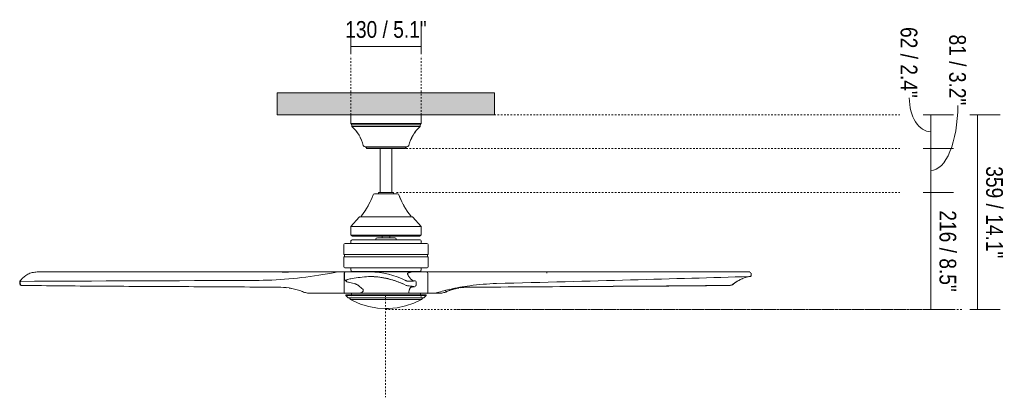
# Model space of a CAD drawing. Header units: millimetres. Extents: x 5921 to 11897, y 1480 to 7785.
# Tile 1 of 13: x 5921 to 7734, y 1480 to 2175. Entities that reach past the tile are written whole.
import ezdxf

# ---------------------------------------------------------------- set-up
doc = ezdxf.new("R2010")
doc.units = ezdxf.units.MM
doc.linetypes.add('Dash', pattern=[6, 3, -3])
for name, color, linetype, lineweight in [('Cotas', 7, 'Continuous', 9), ('Cotas-14', 7, 'Continuous', 9), ('Lighthing Fixture Detail Wide Black', 7, 'Continuous', 20), ('Luminarias', 7, 'Continuous', 20), ('Techos', 7, 'Continuous', 9)]:
    doc.layers.add(name, color=color, linetype=linetype, lineweight=lineweight)
doc.layers.add('Lighthing Fixture Dim Grey Dash', color=7, linetype='Dash', lineweight=9, true_color=0xd2d2d2)
doc.styles.add('Arial Narrow', font='ARIALN.TTF', dxfattribs={"height": 30.8})
doc.dimstyles.new('FARO_-_2_2mm_Arial_Narrow_mm_Inch_Left', dxfattribs={"dimscale": 304.8, "dimtxt": 31.521674, "dimasz": 0, "dimexe": 0.137795, "dimexo": 0.0625, "dimgap": 0.022966, "dimtad": 1, "dimdec": 0, "dimzin": 0, "dimdsep": 46, "dimtxsty": 'Arial Narrow', "dimblk1": 'NONE', "dimblk2": 'NONE', "dimsah": 1, "dimcen": 0.09, "dimadec": 0, "dimazin": 0, "dimtfac": 1, "dimtdec": 4, "dimtix": 1, "dimtmove": 0, "dimatfit": 3, "dimfxl": 0.045932, "dimfxlon": 1, "dimtvp": 1, "dimtolj": 1, "dimtzin": 0, "dimarcsym": 2})
doc.dimstyles.new('FARO_-_2_2mm_Arial_Narrow_mm_Inch_Right', dxfattribs={"dimscale": 304.8, "dimtxt": 31.521674, "dimasz": 0, "dimexe": 0.137795, "dimexo": 0.0625, "dimgap": 0.022966, "dimtad": 1, "dimdec": 0, "dimzin": 0, "dimdsep": 46, "dimtxsty": 'Arial Narrow', "dimblk1": 'NONE', "dimblk2": 'NONE', "dimsah": 1, "dimcen": 0.09, "dimadec": 0, "dimazin": 0, "dimtfac": 1, "dimtdec": 4, "dimtix": 1, "dimtmove": 1, "dimatfit": 3, "dimfxl": 0.045932, "dimfxlon": 1, "dimtvp": 1, "dimtolj": 1, "dimtzin": 0, "dimarcsym": 2})
doc.dimstyles.new('FARO_-_2_2mm_Arial_Narrow_mm_Inch_Right_1', dxfattribs={"dimscale": 304.8, "dimtxt": 31.521674, "dimasz": 0, "dimexe": 0.137795, "dimexo": 0.0625, "dimgap": 0.022966, "dimtad": 1, "dimdec": 0, "dimzin": 0, "dimdsep": 46, "dimtxsty": 'Arial Narrow', "dimblk1": 'NONE', "dimblk2": 'NONE', "dimsah": 1, "dimcen": 0.09, "dimadec": 0, "dimazin": 0, "dimtfac": 1, "dimtdec": 4, "dimtix": 1, "dimtmove": 0, "dimatfit": 3, "dimfxl": 0.045932, "dimfxlon": 1, "dimtvp": 1, "dimtolj": 1, "dimtzin": 0, "dimarcsym": 2})

# ---------------------------------------------------------------- blocks, each defined once
blk = doc.blocks.new('33719DC - 33719DC ALO L Black_wood fan DC CCT-534711-Alzado_PDF')
at = {"layer": 'Luminarias'}
for p, q in [((6658.2, 1978.6), (6658.3, 1982)), ((6542.6, 1966.9), (6540.2, 1970)), ((6549.1, 1955.7), (6547.7, 1958.4)), ((6649.4, 1969), (6647.7, 1966.5)), ((6554.8, 1941.9), (6554.7, 1942.1)), ((6634.8, 1941.4), (6634.5, 1941.4)), ((6642.6, 1958), (6641, 1954.5)), ((6618.8, 1852.9), (6624.4, 1840.1)), ((6560.5, 1829.6), (6565.7, 1839.3)), ((6626.6, 1835.7), (6632.3, 1825.9)), ((6549.8, 1814), (6557.9, 1825.5)), ((6530.2, 1763.5), (6530.2, 1763.3)), ((6660.2, 1767.1), (6660.3, 1766.3)), ((6660.3, 1763.3), (6660.3, 1763.5)), ((6369.7, 1710.9), (6460, 1711)), ((6519.9, 1711), (6520.3, 1711)), ((6521.2, 1711), (6520.3, 1711)), ((6520.3, 1711), (6521.1, 1711)), ((6521.1, 1711), (6520.3, 1711)), ((6521.9, 1711), (6522.3, 1711)), ((6531.7, 1712.4), (6531.7, 1712.4)), ((6565.9, 1711), (6566.2, 1711)), ((6659.4, 1713.1), (6659.3, 1713)), ((6890.6, 1710.9), (6890.6, 1710.9)), ((7263.6, 1711), (7264.7, 1711)), ((7267.7, 1704.7), (7267.7, 1708.7)), ((5920.7, 1692.9), (5920.7, 1689.3)), ((5925, 1686), (5925.2, 1685.8)), ((5925.2, 1685.8), (5925.5, 1685.8)), ((5925.5, 1685.8), (6010.8, 1685.1)), ((6293.9, 1683.4), (6298.5, 1683.4)), ((6299.4, 1683.4), (6363, 1683)), ((6521.2, 1668.7), (6521.2, 1667.3)), ((6595.2, 1668.7), (6521.2, 1668.7)), ((6531.8, 1671.5), (6531.8, 1668.7)), ((6669.3, 1668.7), (6595.2, 1668.7)), ((6658.7, 1668.7), (6658.7, 1671.5)), ((6669.3, 1667.3), (6669.3, 1668.7)), ((6683.5, 1671.5), (6683.5, 1671.5)), ((6683.5, 1671.5), (6683.5, 1671.5)), ((7226.6, 1685.8), (7226.8, 1686)), ((6525.8, 1663.3), (6521.2, 1667.3)), ((6595.2, 1667.3), (6521.2, 1667.3)), ((6526.4, 1663.1), (6525.8, 1663.3)), ((6595.2, 1663.3), (6525.8, 1663.3)), ((6529.8, 1660.3), (6595.2, 1660.3)), ((6530.8, 1665.9), (6531.2, 1665.9)), ((6669.3, 1667.3), (6595.2, 1667.3)), ((6664.7, 1663.3), (6595.2, 1663.3)), ((6595.2, 1660.3), (6660.7, 1660.3)), ((6659.2, 1665.9), (6660.7, 1665.3)), ((6664.7, 1663.3), (6664.1, 1663.1)), ((6669.3, 1667.3), (6664.7, 1663.3))]:
    blk.add_line(p, q, dxfattribs=at)
at = {"layer": 'Luminarias', "flags": 128}
for points in [[(6521.2, 1711), (6521.3, 1711), (6521.6, 1711), (6521.9, 1711)], [(7267.7, 1704.7), (7267.6, 1704.3), (7267.3, 1703.6), (7266.9, 1703.2), (7266.2, 1702.6), (7265.8, 1702.5), (7265.4, 1702.4)], [(5921.7, 1695.2), (5920.8, 1693.3), (5920.7, 1692.9)], [(5920.7, 1689.3), (5921, 1688.1), (5921.6, 1687.2), (5922.4, 1686.5), (5924, 1685.9), (5925.5, 1685.8)], [(5921.9, 1695.5), (5921.7, 1695.2), (5921.7, 1695.2)], [(5922.8, 1695.9), (5922.4, 1695.8), (5922, 1695.5)], [(7234.9, 1688.5), (7233.1, 1687.4), (7231.6, 1686.8), (7229, 1686), (7227.7, 1685.8), (7226.4, 1685.8)], [(7234.5, 1688.3), (7234.8, 1688.5), (7234.8, 1688.5)], [(6071.9, 1684.7), (6148, 1684.2), (6277.6, 1683.5)], [(7226.4, 1685.8), (6985.6, 1684.1), (6779.4, 1683)], [(7226.4, 1685.8), (7226.4, 1685.8), (7226.6, 1685.8)], [(6528.4, 1663.1), (6526.6, 1663.1), (6526.4, 1663.1)], [(6526.4, 1663.1), (6527.3, 1663.1), (6530.1, 1663.1), (6534.7, 1663.1), (6541, 1663.1), (6548.7, 1663.1), (6557.7, 1663.1), (6567.8, 1663.1), (6578.6, 1663.1), (6589.8, 1663.1), (6595.2, 1663.1)], [(6529.8, 1660.3), (6528.4, 1662.1), (6528.5, 1663.3)], [(6595.2, 1643.3), (6579.3, 1644.3), (6563.6, 1647.1), (6548.3, 1651.8), (6533.7, 1658.2), (6529.8, 1660.3)], [(6595.2, 1663.1), (6606.6, 1663.1), (6617.7, 1663.1), (6628.1, 1663.1), (6637.6, 1663.1), (6646, 1663.1), (6653, 1663.1), (6658.4, 1663.1), (6662.1, 1663.1), (6663.9, 1663.1), (6664.1, 1663.1)], [(6660.7, 1660.3), (6646.3, 1653.4), (6631.2, 1648.2), (6615.6, 1644.9), (6599.7, 1643.4), (6595.2, 1643.3)], [(6662.1, 1663.2), (6662.2, 1662.8), (6661.3, 1660.7), (6660.7, 1660.3)], [(6664.1, 1663.1), (6663.2, 1663.1), (6662, 1663.1)]]:
    blk.add_lwpolyline(points, dxfattribs=at)
at = {"layer": 'Luminarias'}
for points in [[(5944.1, 1709.7), (5944, 1709.7), (5943.9, 1709.7), (5943.9, 1709.7)], [(5943.9, 1709.7), (5943.9, 1709.7), (5944, 1709.7), (5944.1, 1709.7)], [(5953.3, 1711), (5953.2, 1711), (5953.1, 1710.9), (5953, 1710.9)], [(5953, 1710.9), (5953.1, 1710.9), (5953.2, 1711), (5953.3, 1711)], [(6566.2, 1711), (6566, 1711), (6565.8, 1711), (6565.6, 1711)], [(6565.6, 1711), (6565.7, 1711), (6565.9, 1711), (6566.1, 1711)], [(6601.2, 1706.3), (6601.3, 1706.3), (6601.4, 1706.3), (6601.4, 1706.3)], [(6642.7, 1711), (6642.8, 1711), (6642.9, 1711), (6643, 1711)], [(6643, 1711), (6642.9, 1711), (6642.8, 1711), (6642.7, 1711)], [(6786.7, 1711), (6786.8, 1711), (6786.9, 1711), (6787.1, 1711)], [(6787.1, 1711), (6787, 1711), (6786.8, 1711), (6786.7, 1711)], [(6890.6, 1710.9), (6890.6, 1710.9), (6890.8, 1710.8), (6891, 1710.6), (6891.2, 1710.4), (6891.3, 1710), (6891.5, 1709.6), (6891.6, 1709.1), (6891.6, 1708.8), (6891.6, 1708.6)], [(7263.6, 1711), (7264.5, 1711), (7265, 1711), (7265.3, 1711)], [(7265.2, 1711), (7265, 1711), (7264.4, 1711), (7263.6, 1711)], [(7267.5, 1708.8), (7267.4, 1708.8), (7267.3, 1708.8), (7267.3, 1708.8)], [(7267.6, 1708.7), (7267.7, 1708.7), (7267.7, 1708.8), (7267.5, 1708.8)], [(7267.6, 1704.7), (7267.6, 1704.7), (7267.7, 1704.7), (7267.7, 1704.7)], [(7267.7, 1704.7), (7267.7, 1704.7), (7267.6, 1704.7), (7267.6, 1704.7)], [(5920.7, 1689.5), (5920.7, 1689.3), (5920.7, 1689.2), (5920.8, 1689.1)], [(5921.7, 1691.9), (5921.5, 1692), (5921.4, 1692), (5921.3, 1692.1)], [(5921.4, 1692), (5921.5, 1692), (5921.6, 1691.9), (5921.7, 1691.9)], [(6540.2, 1688.4), (6538.9, 1688.9), (6537.7, 1689.3), (6536.5, 1689.5)], [(6536.5, 1689.5), (6537.7, 1689.3), (6538.9, 1689), (6540.2, 1688.4)], [(6577.3, 1701.8), (6574.6, 1702.1), (6571.8, 1702.3), (6569, 1702.4)], [(6569.7, 1702.3), (6573.6, 1702.2), (6577.5, 1701.9), (6581.4, 1701.4)], [(6583.6, 1701.1), (6583.7, 1701.1), (6583.9, 1701.1), (6584.1, 1701.1)], [(6589.1, 1700.3), (6589.6, 1700.2), (6590.2, 1700.1), (6590.7, 1700)], [(6598, 1698.5), (6595.6, 1699.1), (6593.1, 1699.6), (6590.7, 1700)], [(6591.5, 1699.9), (6593.7, 1699.5), (6595.9, 1699), (6598.1, 1698.5)], [(6596.4, 1699.2), (6597.7, 1698.9), (6599.1, 1698.5), (6600.4, 1698.2)], [(6599, 1698.3), (6600.5, 1697.9), (6602.1, 1697.5), (6603.6, 1697.1)], [(6609.9, 1695.3), (6610.5, 1695), (6611.2, 1694.8), (6611.9, 1694.6)], [(7234, 1688.3), (7237.6, 1690.9), (7241.1, 1693.2), (7244.5, 1695.1)], [(7235.1, 1688.7), (7235, 1688.6), (7234.8, 1688.4), (7234.5, 1688.3), (7234.2, 1688.3), (7234, 1688.3)], [(7247.4, 1696.7), (7246.5, 1696.2), (7245.5, 1695.7), (7244.5, 1695.1)], [(7244.5, 1695.1), (7244.6, 1695.1), (7244.6, 1695.2), (7244.7, 1695.2)], [(7247.5, 1696.7), (7249.9, 1698), (7252.2, 1699), (7254.4, 1699.9)], [(7257.1, 1700.8), (7256.2, 1700.5), (7255.3, 1700.2), (7254.4, 1699.9)], [(7257, 1700.8), (7259.9, 1701.7), (7262.6, 1702.3), (7265, 1702.4)], [(7265.3, 1702.5), (7265.2, 1702.4), (7265.1, 1702.4), (7265, 1702.4)], [(7265, 1702.4), (7265.1, 1702.4), (7265.2, 1702.4), (7265.3, 1702.5)], [(7265.1, 1702.4), (7265.2, 1702.4), (7265.3, 1702.4), (7265.3, 1702.4)], [(5925.5, 1685.8), (5925.4, 1685.8), (5925.2, 1685.8), (5925, 1685.9), (5925, 1686)], [(6363.1, 1683), (6363.1, 1683), (6363, 1683), (6363, 1683)], [(6363, 1683), (6363, 1683), (6363.1, 1683), (6363.1, 1683)], [(6400.6, 1682.7), (6400.7, 1682.7), (6400.7, 1682.7), (6400.7, 1682.7)], [(6407.8, 1682.4), (6409.5, 1682.3), (6411.2, 1682.1), (6412.9, 1681.9)], [(6412.8, 1681.9), (6411.2, 1682.1), (6409.6, 1682.3), (6407.9, 1682.4)], [(6417.2, 1681.3), (6418.6, 1681.1), (6419.9, 1680.8), (6421.3, 1680.6)], [(6421.2, 1680.6), (6419.9, 1680.8), (6418.5, 1681.1), (6417.2, 1681.3)], [(6440.3, 1675), (6440.3, 1674.9), (6440.4, 1674.8), (6440.4, 1674.7), (6440.4, 1674.7)], [(6440.4, 1674.7), (6440.5, 1674.6), (6440.5, 1674.6), (6440.6, 1674.6)], [(6456.5, 1671.5), (6456.6, 1671.5), (6456.7, 1671.5), (6456.8, 1671.5)], [(6639.7, 1681.5), (6639.3, 1680.8), (6638.9, 1680), (6638.5, 1679)], [(6638.7, 1679.4), (6639, 1680.3), (6639.4, 1680.9), (6639.7, 1681.5)], [(6640.5, 1682.5), (6640.4, 1682.4), (6640.2, 1682.2), (6640, 1682)], [(6640.3, 1682.3), (6640.3, 1682.4), (6640.4, 1682.5), (6640.5, 1682.5)], [(6699.8, 1672.3), (6697.2, 1671.8), (6694.7, 1671.5), (6692.1, 1671.5)], [(6707, 1674.6), (6707.1, 1674.6), (6707.2, 1674.7), (6707.3, 1674.7)], [(6707.3, 1674.7), (6707.2, 1674.7), (6707.1, 1674.7), (6707.1, 1674.6)], [(6707.1, 1674.7), (6707.1, 1674.7), (6707.2, 1674.7), (6707.3, 1674.7)], [(6707.3, 1674.7), (6710.8, 1676.3), (6714.4, 1677.6), (6718.1, 1678.7)], [(6717.9, 1678.6), (6714.3, 1677.5), (6710.7, 1676.2), (6707.3, 1674.7)], [(6729.2, 1681.3), (6726.4, 1680.8), (6723.6, 1680.2), (6720.9, 1679.5)], [(6720.9, 1679.5), (6723.6, 1680.2), (6726.4, 1680.8), (6729.2, 1681.3)], [(6743.4, 1682.7), (6739.8, 1682.7), (6736.2, 1682.4), (6732.6, 1681.9)], [(6732.6, 1681.9), (6736.2, 1682.4), (6739.8, 1682.7), (6743.4, 1682.7)], [(6779.4, 1683), (6779.3, 1683), (6779.3, 1683), (6779.2, 1683)], [(7018.3, 1684.4), (7011.8, 1684.4), (7005.2, 1684.3), (6998.7, 1684.3)], [(7034.2, 1684.5), (7029.1, 1684.4), (7024, 1684.4), (7018.8, 1684.4)], [(7226.8, 1686), (7226.8, 1685.9), (7226.6, 1685.8), (7226.5, 1685.8), (7226.4, 1685.8)]]:
    blk.add_open_spline(points, degree=3, dxfattribs=at)
for points, knots in [([(6521.2, 1711), (6521.2, 1711), (6521.3, 1711), (6521.6, 1711), (6522.1, 1711), (6522.8, 1711), (6523.7, 1711), (6524.7, 1711), (6525.9, 1711), (6527.3, 1711), (6528.3, 1711), (6528.9, 1711)], [0.2433172, 0.2433172, 0.2433172, 0.2433172, 0.2857143, 0.3214286, 0.3571429, 0.3928571, 0.4285714, 0.4642857, 0.5, 0.5357143, 0.5714286, 0.5714286, 0.5714286, 0.5714286]), ([(6524.7, 1711), (6524.3, 1711), (6523.5, 1711), (6522.5, 1711), (6521.8, 1711), (6521.4, 1711), (6521.2, 1711), (6521.2, 1711), (6521.2, 1711)], [0.5395494, 0.5395494, 0.5395494, 0.5395494, 0.5746337, 0.6245177, 0.6697754, 0.7112962, 0.7490154, 0.7578379, 0.7578379, 0.7578379, 0.7578379]), ([(6533.6, 1711), (6532.8, 1711), (6531.1, 1711), (6529.7, 1711), (6529, 1711)], [0.34253229, 0.34253229, 0.34253229, 0.34253229, 0.3863319, 0.42857143, 0.42857143, 0.42857143, 0.42857143]), ([(7267.3, 1708.8), (7267.3, 1708.8), (7267.6, 1708.8), (7267.7, 1708.8), (7267.6, 1708.7)], [0.4100926, 0.4100926, 0.4100926, 0.4100926, 0.5, 0.7581407, 0.7581407, 0.7581407, 0.7581407]), ([(7267.7, 1704.7), (7267.7, 1704.7), (7267.6, 1704.7), (7267.4, 1704.7), (7267.4, 1704.7)], [0.3295096, 0.3295096, 0.3295096, 0.3295096, 0.5, 0.5469858, 0.5469858, 0.5469858, 0.5469858]), ([(7267.4, 1704.7), (7267.4, 1704.7), (7267.6, 1704.7), (7267.7, 1704.7), (7267.7, 1704.7)], [0.452605, 0.452605, 0.452605, 0.452605, 0.5, 0.6695648, 0.6695648, 0.6695648, 0.6695648]), ([(5920.8, 1693.2), (5920.8, 1693.2), (5920.7, 1692.9), (5920.7, 1692.7), (5920.8, 1692.6)], [0.1831327, 0.1831327, 0.1831327, 0.1831327, 0.25, 0.3859344, 0.3859344, 0.3859344, 0.3859344]), ([(5920.9, 1692.4), (5920.9, 1692.5), (5920.8, 1692.6), (5920.7, 1692.7), (5920.7, 1693), (5920.8, 1693.1), (5920.8, 1693.2)], [0.5587032, 0.5587032, 0.5587032, 0.5587032, 0.5833333, 0.6666667, 0.75, 0.8145404, 0.8145404, 0.8145404, 0.8145404]), ([(5920.9, 1688.9), (5920.8, 1689), (5920.7, 1689.1), (5920.7, 1689.3), (5920.7, 1689.3)], [0.5674476, 0.5674476, 0.5674476, 0.5674476, 0.6666667, 0.7076388, 0.7076388, 0.7076388, 0.7076388]), ([(5920.8, 1692.6), (5920.9, 1692.4), (5921, 1692.3), (5921.3, 1692.1), (5921.4, 1692.1)], [0.3898346, 0.3898346, 0.3898346, 0.3898346, 0.5, 0.5803425, 0.5803425, 0.5803425, 0.5803425]), ([(5920.8, 1689), (5920.9, 1688.9), (5921, 1688.7), (5921.3, 1688.5), (5921.6, 1688.4), (5922, 1688.2), (5922.3, 1688.2), (5922.4, 1688.2)], [0.3979795, 0.3979795, 0.3979795, 0.3979795, 0.5, 0.5625, 0.625, 0.75, 0.7690338, 0.7690338, 0.7690338, 0.7690338]), ([(5921.9, 1688.3), (5921.9, 1688.3), (5921.7, 1688.4), (5921.5, 1688.4), (5921.5, 1688.5)], [0.30051496, 0.30051496, 0.30051496, 0.30051496, 0.33333333, 0.38976902, 0.38976902, 0.38976902, 0.38976902]), ([(6440.6, 1674.6), (6440.5, 1674.6), (6440.4, 1674.7), (6440.4, 1674.8), (6440.3, 1674.9), (6440.3, 1675)], [0.3333333, 0.3333333, 0.3333333, 0.3333333, 0.4444444, 0.5, 0.5555556, 0.5555556, 0.5555556, 0.5555556]), ([(6707, 1674.6), (6707, 1674.5), (6706.8, 1674.5), (6706.5, 1674.5), (6706.2, 1674.7), (6706, 1674.8), (6705.8, 1675), (6705.5, 1675.3), (6705.3, 1675.7), (6705, 1676.2), (6704.9, 1676.5), (6704.9, 1676.6)], [0.1111111, 0.1111111, 0.1111111, 0.1111111, 0.2222222, 0.3333333, 0.4444444, 0.5, 0.5555556, 0.6666667, 0.7777778, 0.8888889, 1, 1, 1, 1]), ([(6998.7, 1684.3), (7003.7, 1684.3), (7010.2, 1684.3), (7016.7, 1684.4), (7018.2, 1684.4)], [0.50132682, 0.50132682, 0.50132682, 0.50132682, 0.53571429, 0.54564255, 0.54564255, 0.54564255, 0.54564255]), ([(7018.6, 1684.4), (7022.3, 1684.4), (7027.5, 1684.4), (7032.7, 1684.5), (7034.2, 1684.5)], [0.54647438, 0.54647438, 0.54647438, 0.54647438, 0.57142857, 0.58129018, 0.58129018, 0.58129018, 0.58129018]), ([(7034.5, 1684.5), (7041, 1684.5), (7055.7, 1684.6), (7074.6, 1684.7), (7087, 1684.8), (7091.2, 1684.8)], [0.5819521, 0.5819521, 0.5819521, 0.5819521, 0.625, 0.6785714, 0.705537, 0.705537, 0.705537, 0.705537]), ([(7226.8, 1686), (7204.7, 1685.7), (7160.7, 1685.3), (7096.8, 1684.9), (7055, 1684.6), (7034.9, 1684.5)], [0, 0, 0, 0, 0.1428571, 0.2857143, 0.4196429, 0.4196429, 0.4196429, 0.4196429]), ([(7095.5, 1684.8), (7098.2, 1684.9), (7109.1, 1684.9), (7136.5, 1685.1), (7177.9, 1685.5), (7210.6, 1685.8), (7226.8, 1686)], [0.7149516, 0.7149516, 0.7149516, 0.7149516, 0.7321429, 0.7857143, 0.8928571, 1, 1, 1, 1])]:
    blk.add_open_spline(points, degree=3, knots=knots, dxfattribs=at)
blk = doc.blocks.new('DIMBLOCK1-Alzado_PDF')
at = {"layer": 'Cotas-14', "color": 251, "true_color": 0x5b5b5b}
for p, q in [((6530.2, 2126.1), (6530.2, 2168.1)), ((6660.2, 2126.1), (6660.2, 2168.1)), ((6530.2, 2126.1), (6660.2, 2126.1)), ((6530.2, 2126.1), (6530.2, 2112.1)), ((6660.2, 2126.1), (6660.2, 2112.1))]:
    blk.add_line(p, q, dxfattribs=at)
at = {"layer": 'Cotas-14', "color": 0, "insert": (6520.2, 2172.9), "char_height": 30.8, "width": 180.124, "attachment_point": 1, "line_spacing_factor": 0.974696, "style": 'Arial Narrow'}
blk.add_mtext('130 / 5.1"', dxfattribs=at)
blk = doc.blocks.new('_None')
blk = doc.blocks.new('DIMBLOCK2-Alzado_PDF')
at = {"layer": 'Cotas-14', "color": 251, "true_color": 0x5b5b5b}
for p, q in [((7598.4, 2000), (7584.4, 2000)), ((7598.4, 2000), (7598.4, 1938)), ((7598.4, 2000), (7640.4, 2000)), ((7598.4, 1938), (7584.4, 1938)), ((7598.4, 1938), (7640.4, 1938))]:
    blk.add_line(p, q, dxfattribs=at)
blk.add_ellipse((7598.4, 2031.3), major_axis=(0, 62.3), ratio=0.6353, start_param=1.570796, end_param=3.141593, dxfattribs=at)
at = {"layer": 'Cotas-14', "color": 0, "insert": (7573.6, 2161.9), "char_height": 30.8, "width": 156.708, "attachment_point": 1, "rotation": 270, "line_spacing_factor": 0.974696, "style": 'Arial Narrow'}
blk.add_mtext('62 / 2.4"', dxfattribs=at)
blk = doc.blocks.new('DIMBLOCK3-Alzado_PDF')
at = {"layer": 'Cotas-14', "color": 251, "true_color": 0x5b5b5b}
for p, q in [((7598.4, 1938), (7584.4, 1938)), ((7598.4, 1938), (7598.4, 1857)), ((7598.4, 1938), (7640.4, 1938)), ((7598.4, 1857), (7584.4, 1857)), ((7598.4, 1857), (7640.4, 1857))]:
    blk.add_line(p, q, dxfattribs=at)
blk.add_ellipse((7598.4, 2017.6), major_axis=(0, 120), ratio=0.414826, start_param=3.141593, end_param=4.712389, dxfattribs=at)
at = {"layer": 'Cotas-14', "color": 0, "insert": (7663, 2148.1), "char_height": 30.8, "width": 156.708, "attachment_point": 1, "rotation": 270, "line_spacing_factor": 0.974696, "style": 'Arial Narrow'}
blk.add_mtext('81 / 3.2"', dxfattribs=at)
blk = doc.blocks.new('DIMBLOCK4-Alzado_PDF')
at = {"layer": 'Cotas-14', "color": 251, "true_color": 0x5b5b5b}
for p, q in [((7684.3, 2000), (7670.3, 2000)), ((7684.3, 2000), (7684.3, 1641.5)), ((7684.3, 2000), (7726.3, 2000)), ((7684.3, 1641.5), (7670.3, 1641.5)), ((7684.3, 1641.5), (7726.3, 1641.5))]:
    blk.add_line(p, q, dxfattribs=at)
at = {"layer": 'Cotas-14', "color": 0, "insert": (7731.1, 1905.5), "char_height": 30.8, "width": 203.54, "attachment_point": 1, "rotation": 270, "line_spacing_factor": 0.974696, "style": 'Arial Narrow'}
blk.add_mtext('359 / 14.1"', dxfattribs=at)
blk = doc.blocks.new('DIMBLOCK5-Alzado_PDF')
at = {"layer": 'Cotas-14', "color": 251, "true_color": 0x5b5b5b}
for p, q in [((7598.4, 1857), (7584.4, 1857)), ((7598.4, 1857), (7598.4, 1641.5)), ((7598.4, 1857), (7640.4, 1857)), ((7598.4, 1641.5), (7584.4, 1641.5)), ((7598.4, 1641.5), (7640.4, 1641.5))]:
    blk.add_line(p, q, dxfattribs=at)
at = {"layer": 'Cotas-14', "color": 0, "insert": (7645.2, 1824.3), "char_height": 30.8, "width": 180.124, "attachment_point": 1, "rotation": 270, "line_spacing_factor": 0.974696, "style": 'Arial Narrow'}
blk.add_mtext('216 / 8.5"', dxfattribs=at)

msp = doc.modelspace()

# ---------------------------------------------------------------- hatches: boundary and pattern name
at = {"layer": 'Techos', "true_color": 0xe8e8e8}
msp.add_hatch(color=254, dxfattribs=at).paths.add_polyline_path([(6592.9, 2000), (6795, 2000), (6795, 2040.5), (6395, 2040.5), (6395, 2000), (6556.6, 2000)])

# ---------------------------------------------------------------- linework, layer by layer
at = {"layer": 'Lighthing Fixture Detail Wide Black'}
for p, q in [((6660.2, 2000), (6530.2, 2000)), ((6530.2, 2000), (6530.2, 1984.5)), ((6660.2, 1984.5), (6660.2, 2000)), ((6530.2, 1984.5), (6532.2, 1982)), ((6530.2, 1984.5), (6660.2, 1984.5)), ((6658.2, 1982), (6532.2, 1982)), ((6532.2, 1982), (6532.2, 1978.6)), ((6532.2, 1978.6), (6658.2, 1978.6)), ((6658.2, 1978.6), (6658.2, 1982)), ((6658.3, 1982), (6660.2, 1984.5)), ((6632.7, 1941), (6557.7, 1941)), ((6557.7, 1941), (6560.2, 1939)), ((6630.2, 1939), (6632.7, 1941)), ((6560.2, 1939), (6559.4, 1939)), ((6559.4, 1939), (6559.4, 1938)), ((6559.4, 1938), (6584.7, 1938)), ((6560.2, 1939), (6630.2, 1939)), ((6605.8, 1938), (6584.7, 1938)), ((6584.7, 1938), (6584.7, 1857)), ((6605.8, 1938), (6631, 1938)), ((6605.8, 1857), (6605.8, 1938)), ((6631, 1939), (6630.2, 1939)), ((6631, 1938), (6631, 1939)), ((6616.6, 1854.5), (6573.8, 1854.5)), ((6584.7, 1857), (6581.5, 1857)), ((6581.5, 1857), (6581.5, 1854.5)), ((6584.7, 1857), (6605.8, 1857)), ((6609, 1857), (6605.8, 1857)), ((6609, 1854.5), (6609, 1857)), ((6545.6, 1811.6), (6530.2, 1794.5)), ((6550.5, 1812.5), (6547.8, 1812.5)), ((6550.7, 1812.5), (6639.8, 1812.5)), ((6642.7, 1812.5), (6640, 1812.5)), ((6660.2, 1794.5), (6644.9, 1811.6)), ((6660.2, 1794.5), (6530.2, 1794.5)), ((6530.2, 1794.5), (6530.2, 1778.5)), ((6530.2, 1778.5), (6660.2, 1778.5)), ((6660.2, 1778.5), (6660.2, 1794.5)), ((6517.8, 1761.3), (6517.8, 1742.8)), ((6530.3, 1763.3), (6519.8, 1763.3)), ((6530.3, 1766.4), (6530.3, 1763.3)), ((6530.3, 1763.3), (6660.2, 1763.3)), ((6533.1, 1776.6), (6588.2, 1776.6)), ((6656.3, 1770.3), (6534.2, 1770.3)), ((6576.3, 1771.1), (6576.3, 1770.3)), ((6588.2, 1773.8), (6579.3, 1773.8)), ((6602.2, 1776.6), (6588.2, 1776.6)), ((6588.2, 1776.6), (6588.2, 1773.8)), ((6588.2, 1773.8), (6602.2, 1773.8)), ((6602.2, 1776.6), (6657.3, 1776.6)), ((6602.2, 1773.8), (6602.2, 1776.6)), ((6611.2, 1773.8), (6602.2, 1773.8)), ((6614.1, 1770.3), (6614.1, 1771.1)), ((6660.2, 1763.3), (6660.2, 1766.4)), ((6670.6, 1763.3), (6660.2, 1763.3)), ((6672.6, 1742.8), (6672.6, 1761.3)), ((6517.8, 1742.8), (6519, 1742.8)), ((6519, 1742.8), (6519, 1739)), ((6671.5, 1742.8), (6519, 1742.8)), ((6671.5, 1742.8), (6672.6, 1742.8)), ((6671.5, 1739), (6671.5, 1742.8)), ((6519, 1739), (6517.8, 1739)), ((6517.8, 1739), (6517.8, 1720.4)), ((6519, 1739), (6671.5, 1739)), ((6672.6, 1739), (6671.5, 1739)), ((6672.6, 1720.4), (6672.6, 1739)), ((6519.9, 1711), (6460.3, 1711)), ((6518, 1708.7), (6518, 1673.7)), ((6519, 1696.7), (6519, 1708.8)), ((6519.7, 1718.5), (6670.7, 1718.5)), ((6521.2, 1711), (6519.9, 1711)), ((6534.2, 1711), (6521.2, 1711)), ((6530.2, 1718.5), (6530.2, 1715.5)), ((6534.2, 1711.5), (6534.2, 1711)), ((6534.2, 1711.5), (6656.2, 1711.5)), ((6534.2, 1711), (6656.2, 1711)), ((6656.2, 1711), (6656.2, 1711.5)), ((6670.3, 1711), (6656.3, 1711)), ((6660.2, 1715.5), (6660.2, 1718.5)), ((6787.1, 1711), (6670.4, 1711)), ((6672.4, 1673.7), (6672.4, 1708.5)), ((6890.5, 1710.9), (6787.1, 1711)), ((6521.6, 1694), (6519, 1696.7)), ((6627.8, 1688.3), (6632.5, 1686.1)), ((6649.1, 1694.6), (6644.5, 1695.3)), ((6650.5, 1692.5), (6650.5, 1686.1)), ((5923.7, 1686), (5926.1, 1686)), ((6363.1, 1683), (6401.4, 1682.7)), ((6456.8, 1671.5), (6519.6, 1671.5)), ((6519.6, 1671.5), (6546.1, 1671.5)), ((6546.1, 1671.5), (6636.9, 1671.5)), ((6636.9, 1671.5), (6670.8, 1671.5)), ((6643.2, 1683), (6640.8, 1682.7)), ((6646.2, 1683.5), (6643.2, 1683)), ((6670.8, 1671.5), (6692.1, 1671.5)), ((6687.5, 1672.1), (6685.7, 1671.5)), ((6743.4, 1682.7), (6779.4, 1683))]:
    msp.add_line(p, q, dxfattribs=at)
for centre, radius, start, end in [((6486.7, 1927.2), 68.7, 13.7116, 48.4349), ((6703.8, 1927.2), 68.7, 131.5651, 166.2884), ((6557.7, 1946), 5, 210.6352, 270), ((6632.7, 1946), 5, 270, 329.3648), ((6437.5, 1902.4), 143, 321.7783, 339.7857), ((6573.8, 1852.2), 2.3, 90, 159.7857), ((6616.6, 1852.2), 2.3, 20.2143, 90), ((6753, 1902.4), 143, 200.2143, 218.2217), ((6550.7, 1813.5), 0.992, 153.0403, 268.9597), ((6639.8, 1813.5), 0.992, 271.0403, 26.9597), ((6547.8, 1809.6), 2.9, 90, 137.9297), ((6642.7, 1809.6), 2.9, 42.0703, 90), ((6533.1, 1778.5), 1.9, 180, 270), ((6657.3, 1778.5), 1.9, 270, 360), ((6519.8, 1761.3), 2, 90, 180), ((6534.2, 1766.4), 3.9, 90, 180), ((6579.3, 1770.8), 2.98, 90.0947, 174.714), ((6611.2, 1770.8), 2.98, 5.286, 89.9053), ((6656.3, 1766.4), 3.9, 0, 90), ((6670.6, 1761.3), 2, 360, 90), ((6519.7, 1720.4), 1.9, 180, 270), ((6520.3, 1708.7), 2.29, 100.3339, 180), ((6521.2, 1708.8), 2.23, 90, 180), ((6521.2, 1708.8), 2.22, 90, 104.0846), ((6534.2, 1715.5), 4.01, 180, 270), ((6564.3, 1561.6), 149.4, 63.4132, 89.2636), ((6656.2, 1715.5), 4.01, 270, 0), ((6670, 1708.5), 2.48, 0, 81.247), ((6670.7, 1720.4), 1.9, 270, 0), ((6670, 1708.5), 2.48, 26.9632, 53.9264), ((7263.2, 1706.5), 4.5, 294.2194, 85.0949), ((5931.5, 1691.7), 9.69, 153.946, 215.8344), ((6522.3, 1694.6), 0.918, 152.249, 219.751), ((6523, 1694.3), 1.64, 122.4943, 152.1265), ((6527.7, 1700.9), 9.2, 228.4844, 255.5156), ((6527.3, 1688.1), 9.18, 107.0579, 124.4722), ((6542.5, 1640), 59.6, 99.4556, 107.4371), ((6549.7, 1775), 86.5, 253.6719, 261.1638), ((6570.2, 1485.1), 216.9, 96.0372, 99.9628), ((6531.7, 1668.4), 21.7, 50.8051, 77.4178), ((6606.3, 1185), 519.2, 94.7505, 96.5149), ((6564.2, 1552.9), 149.5, 64.8376, 90.3522), ((6649.3, 1730.6), 39.8, 242.8081, 248.2293), ((6635.8, 1693.4), 8.02, 246.1801, 263.8199), ((6636.3, 1773.1), 79.5, 268.7211, 279.204), ((6645.4, 1689.6), 6.22, 278.1654, 325.6247), ((6647.1, 1691.6), 3.53, 14.5068, 58.9366), ((6520.4, 1673.7), 2.39, 180, 250.9095), ((6520.4, 1673.7), 2.39, 208.3638, 236.7276), ((6511.4, 1640.2), 56.4, 43.3032, 52.9264), ((6612.1, 1420.7), 265.8, 82.6524, 85.0897), ((6625.8, 1674.1), 11.4, 346.5271, 3.1669), ((6871.8, 1606), 244.5, 162.9624, 163.6624), ((6654.9, 1671.8), 17.8, 142.4438, 161.0521), ((6646.2, 1683.9), 0.398, 308.1654, 98.1654), ((6646.2, 1683.9), 0.398, 308.1654, 38.1654), ((6670.1, 1673.7), 2.39, 289.0904, 0), ((6670.1, 1673.7), 2.39, 303.2724, 331.6362)]:
    msp.add_arc(centre, radius, start, end, dxfattribs=at)
for centre, major_axis, ratio, start_param, end_param in [((6460.8, 2592.2), (467.8, 802), 0.858547, 3.609341, 3.760425), ((6463.1, 1705.3), (46.7, 7.1), 0.03959, 5.056658, 5.846214), ((8056.2, 1687.4), (3718.6, 7.4), 0.003408, 2.046354, 2.182075), ((6749.4, 1242.8), (325.2, 345.4), 0.871841, 0.712788, 0.823796), ((6258.6, 1687.2), (1456.5, 33.3), 0.007381, 5.091921, 5.473663), ((6727.8, 1679.6), (48, 10.8), 0.056542, 1.88171, 2.553773), ((6759.5, 1240.1), (288.5, 368.4), 0.892144, 0.743523, 0.828077)]:
    msp.add_ellipse(centre, major_axis=major_axis, ratio=ratio, start_param=start_param, end_param=end_param, dxfattribs=at)
for points, knots in [([(5953.1, 1710.9), (5949.8, 1710.8), (5943.7, 1709.9), (5932.8, 1705.9), (5926.3, 1700.5), (5922.8, 1695.9)], [0, 0, 0, 0, 0.25, 0.5, 1, 1, 1, 1]), ([(6369.7, 1710.9), (6338.3, 1710.9), (6290.2, 1711), (6223.6, 1711.1), (6172.6, 1711.2), (6120.7, 1711.2), (6050.3, 1711.1), (5996.3, 1711.1), (5959.8, 1711)], [0, 0, 0, 0, 0.25, 0.375, 0.5, 0.625, 0.75, 1, 1, 1, 1]), ([(6634.7, 1706.6), (6634.6, 1706.8), (6634.5, 1707.2), (6634.6, 1707.7), (6635, 1708.3), (6635.7, 1708.8), (6636.7, 1709.3), (6638, 1709.7), (6640, 1710.3), (6642, 1710.7), (6643.4, 1711)], [0, 0, 0, 0, 0.111111, 0.222222, 0.333333, 0.444444, 0.555556, 0.666667, 0.777778, 1, 1, 1, 1]), ([(6536.4, 1689.6), (6537.2, 1689.4), (6538.6, 1689.1), (6540.1, 1688.4), (6540.6, 1688.2)], [0, 0, 0, 0, 0.3333333, 0.4935087, 0.4935087, 0.4935087, 0.4935087]), ([(6541.7, 1687.6), (6541.8, 1687.5), (6543, 1686.9), (6544.3, 1686), (6545.4, 1685.2)], [0.6125179, 0.6125179, 0.6125179, 0.6125179, 0.6666667, 1, 1, 1, 1]), ([(6633.7, 1694), (6633.5, 1694.1), (6632.9, 1694.4), (6631.8, 1694.9), (6630.9, 1695.3), (6630.6, 1695.5)], [0.4285714, 0.4285714, 0.4285714, 0.4285714, 0.5714286, 0.8571429, 1, 1, 1, 1]), ([(6639.3, 1693.8), (6638.9, 1693.7), (6637.5, 1693.7), (6636, 1693.6), (6634.8, 1693.6)], [0.8229849, 0.8229849, 0.8229849, 0.8229849, 0.875, 1, 1, 1, 1]), ([(6546.1, 1671.5), (6546.9, 1671.7), (6548.2, 1672.1), (6549.9, 1672.9), (6551.3, 1673.6), (6552.4, 1674.4), (6553.1, 1675.3), (6553.6, 1676.4), (6553.4, 1677.6), (6552.8, 1678.6), (6552.5, 1678.9)], [0, 0, 0, 0, 0.111111, 0.222222, 0.333333, 0.444444, 0.555556, 0.666667, 0.888889, 1, 1, 1, 1]), ([(6638.1, 1677.7), (6638.2, 1678), (6638.5, 1678.8), (6638.9, 1680), (6639.5, 1681.1), (6640, 1682), (6640.4, 1682.4), (6640.6, 1682.6), (6640.7, 1682.6)], [0.2137579, 0.2137579, 0.2137579, 0.2137579, 0.2857143, 0.4285714, 0.5714286, 0.7142857, 0.8571429, 0.9229838, 0.9229838, 0.9229838, 0.9229838])]:
    msp.add_open_spline(points, degree=3, knots=knots, dxfattribs=at)
for points in [[(5959.8, 1711), (5959, 1711), (5957.3, 1711), (5954.8, 1711), (5953.5, 1711), (5953.1, 1710.9)], [(6460.3, 1711), (6445.5, 1710.9), (6415.6, 1710.7), (6385.1, 1710.8), (6369.7, 1710.9)], [(6644.5, 1695.3), (6644.1, 1695.3), (6643.3, 1695.6), (6641.9, 1696.6), (6640.3, 1698.1), (6638.6, 1700.3), (6636.7, 1703.1), (6635.4, 1705.4), (6634.7, 1706.6)], [(7263.6, 1711), (7236.1, 1711.1), (7179.2, 1711.2), (7088.1, 1711.2), (6991.9, 1711.1), (6924.8, 1710.9), (6890.5, 1710.9)], [(6522.1, 1695.7), (6521.7, 1695.4), (6521.5, 1695.1), (6521.4, 1694.8)], [(6521.4, 1694.8), (6521.4, 1694.5), (6521.5, 1694.2), (6521.7, 1693.9)], [(6524.3, 1696.8), (6523.4, 1696.5), (6522.7, 1696.1), (6522.2, 1695.8)], [(6523.6, 1692.7), (6524.3, 1692.4), (6525.1, 1692.1), (6526.1, 1691.8)], [(6585.4, 1700.9), (6578.1, 1702), (6570.7, 1702.5), (6563.3, 1702.4)], [(6607.1, 1696.2), (6600, 1698.3), (6592.7, 1699.9), (6585.4, 1700.9)], [(6627.8, 1688.3), (6621.1, 1691.4), (6614.2, 1694), (6607.1, 1696.2)], [(6633.1, 1694.3), (6633, 1694.3), (6632.9, 1694.4), (6632.9, 1694.4)], [(6634.8, 1693.6), (6634.8, 1693.6), (6634.6, 1693.6), (6634.4, 1693.7), (6634.2, 1693.8)], [(6648.6, 1694.5), (6648.5, 1694.5), (6648, 1694.4), (6646.9, 1694.3), (6645.4, 1694.1), (6644.1, 1694), (6643.4, 1694)], [(7226.8, 1686), (7227.7, 1686), (7229.5, 1686.3), (7232.1, 1687.1), (7233.4, 1687.8), (7233.9, 1688.2)], [(7233.9, 1688.2), (7237, 1690.4), (7242.8, 1694.3), (7251, 1698.7), (7258.5, 1701.5), (7262.9, 1702.3), (7265, 1702.4)], [(5926.1, 1686), (5972.5, 1685.5), (6066.8, 1684.6), (6212.8, 1683.9), (6312.6, 1683.3), (6363.1, 1683)], [(6401.4, 1682.7), (6408.2, 1682.6), (6421.7, 1681.1), (6434.9, 1677.2), (6441.4, 1674.7)], [(6441.4, 1674.7), (6443.9, 1673.6), (6448.9, 1672), (6454.1, 1671.5), (6456.8, 1671.5)], [(6548.9, 1682.4), (6548.9, 1682.3), (6549, 1682.3), (6549.1, 1682.2)], [(6692.1, 1671.5), (6694.7, 1671.5), (6699.8, 1672), (6704.7, 1673.6), (6707.1, 1674.6)], [(6707.1, 1674.6), (6712.9, 1677.2), (6724.8, 1681.1), (6737.1, 1682.6), (6743.4, 1682.7)], [(6779.4, 1683), (6851.1, 1683.4), (6997.4, 1684.2), (7149.4, 1685.3), (7226.8, 1686)]]:
    msp.add_open_spline(points, degree=3, dxfattribs=at)
at = {"layer": 'Lighthing Fixture Dim Grey Dash'}
for p, q in [((6530.2, 2000), (6530.2, 2108.2)), ((6660.2, 2000), (6660.2, 2108.2)), ((7541.6, 2000), (6795, 2000)), ((7541.6, 1938), (6632.6, 1938)), ((7541.6, 1857), (6611.6, 1857)), ((6594.1, 1668), (6594.1, 1480)), ((6594.1, 1641.5), (7599.1, 1641.5)), ((7655.3, 1641.5), (6720.3, 1641.5))]:
    msp.add_line(p, q, dxfattribs=at)
at = {"layer": 'Techos'}
for p, q in [((6395, 2040.5), (6795, 2040.5)), ((6395, 2000), (6395, 2040.5)), ((6795, 2040.5), (6795, 2000)), ((6530.2, 2000), (6395, 2000)), ((6795, 2000), (6660.2, 2000))]:
    msp.add_line(p, q, dxfattribs=at)

# ---------------------------------------------------------------- block references
at = {"layer": 'Luminarias'}
msp.add_blockref('33719DC - 33719DC ALO L Black_wood fan DC CCT-534711-Alzado_PDF', (0, 0), dxfattribs=at)

# ---------------------------------------------------------------- dimensions: what is measured, and where the dimension line sits
at = {"layer": 'Cotas', "color": 251, "true_color": 0x5b5b5b}
dim = msp.add_linear_dim(base=(6660.2, 2126.1), p1=(6530.2, 2112.1), p2=(6660.2, 2112.1), dimstyle='FARO_-_2_2mm_Arial_Narrow_mm_Inch_Left', override={"dimpost": '<>', "dimfxl": 129.999947}, dxfattribs=at)
dim.commit()
dim.dimension.update_dxf_attribs({"geometry": 'DIMBLOCK1-Alzado_PDF', "text_midpoint": (6595.2, 2153)})
for base, p1, p2, override, picture, middle in [((7598.4, 1938), (7584.4, 2000), (7584.4, 1938), {"dimtad": 4, "dimpost": '<>', "dimfxl": 62}, 'DIMBLOCK2-Alzado_PDF', (7553, 2083.6)), ((7598.4, 1857), (7584.4, 1938), (7584.4, 1857), {"dimtad": 4, "dimpost": '<>', "dimfxl": 80.968628}, 'DIMBLOCK3-Alzado_PDF', (7642.4, 2069.8))]:
    dim = msp.add_linear_dim(base=base, p1=p1, p2=p2, angle=90, dimstyle='FARO_-_2_2mm_Arial_Narrow_mm_Inch_Right', override=override, dxfattribs=at)
    dim.commit()
    dim.dimension.update_dxf_attribs({"geometry": picture, "text_midpoint": middle, "dimtype": 160, "text_rotation": 90})
for base, p1, p2, override, picture, middle in [((7684.341, 1641.4776), (7670.341, 2000), (7670.341, 1641.4776), {"dimtad": 4, "dimpost": '<>', "dimfxl": 358.522382}, 'DIMBLOCK4-Alzado_PDF', (7711.2791, 1820.7388)), ((7598.3782, 1641.4776), (7584.3782, 1857.0314), (7584.3782, 1641.4776), {"dimtad": 4, "dimpost": '<>', "dimfxl": 215.553754}, 'DIMBLOCK5-Alzado_PDF', (7625.3163, 1749.2545))]:
    dim = msp.add_linear_dim(base=base, p1=p1, p2=p2, angle=90, dimstyle='FARO_-_2_2mm_Arial_Narrow_mm_Inch_Right_1', override=override, dxfattribs=at)
    dim.commit()
    dim.dimension.update_dxf_attribs({"geometry": picture, "text_midpoint": middle})

doc.saveas('drawing.dxf')
